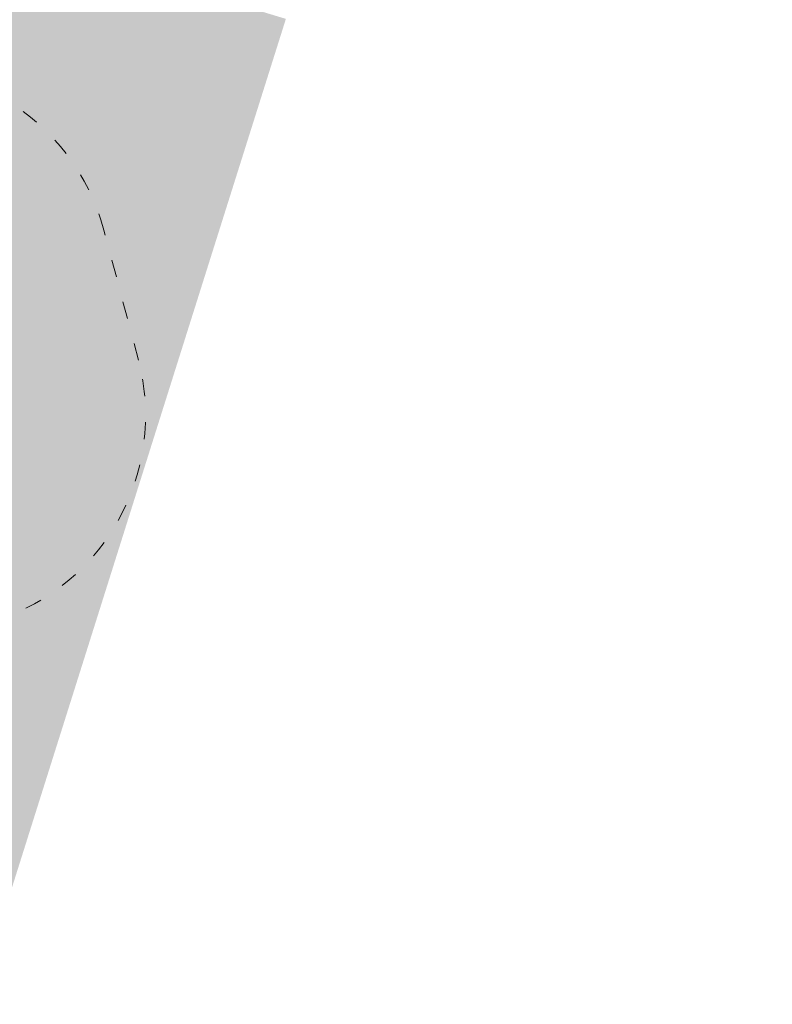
# Model space of a CAD drawing. Header units: inches. Extents: x -93 to 151, y -96 to 115.
# Tile 60 of 126: x -27.72 to -22.48, y 42.25 to 49.11. Entities that reach past the tile are written whole.
import ezdxf

# ---------------------------------------------------------------- set-up
doc = ezdxf.new("R2010")
doc.units = ezdxf.units.IN
doc.header["$MEASUREMENT"] = 0
doc.linetypes.add('ACAD_ISO03W100', pattern=[30, 12, -18])
for name, color, linetype, lineweight in [('1_mapa', 7, 'Continuous', 5), ('1_projektowane', 7, 'Continuous', 5), ('1_trawnik', 84, 'Continuous', 0), ('strefa', 7, 'ACAD_ISO03W100', 5)]:
    doc.layers.add(name, color=color, linetype=linetype, lineweight=lineweight)
picture_1 = doc.add_image_def('image1.jpg', size_in_pixel=(9921, 7015))

# ---------------------------------------------------------------- blocks, each defined once
blk = doc.blocks.new('ddd')
at = {"layer": 'strefa', "color": 0, "ltscale": 0.01}
blk.add_lwpolyline([(95.4885, 5.0969), (95.4885, 4.1606, 0.414214), (96.9885, 2.6606), (98.6704, 2.6606, 0.414214), (100.1704, 4.1606), (100.1704, 5.0969, 0.414214), (98.6704, 6.5969), (96.9885, 6.5969, 0.414214)], format="xyb", close=True, dxfattribs=at)

msp = doc.modelspace()

# ---------------------------------------------------------------- hatches: boundary and pattern name
at = {"layer": '1_trawnik'}
h = msp.add_hatch(dxfattribs=at)
h.set_pattern_fill('GRASS', color=256, scale=0.5)
h.paths.add_polyline_path([(-34.7935, 40.9898), (-29.2822, 38.2964), (-25.8682, 49.1163), (-31.7251, 50.8916), (-35.244, 41.1748)])
h.paths.add_polyline_path([(-16.1614, 46.2548), (-18.8496, 37.416), (-26.5718, 39.7883), (-29.31, 31.2721), (-25.8343, 29.4543), (-23.4102, 35.1312), (-17.2315, 32.7077), (-17.124, 32.6633), (-17.3909, 31.9261), (-11.6179, 29.8953), (-7.962, 43.991), (-11.0913, 44.8438), (-11.5145, 43.0161), (-10.0677, 42.6199), (-12.0483, 35.3862), (-17.8353, 36.9707), (-16.2508, 42.7577), (-13.3573, 41.9654), (-12.9612, 43.4122), (-11.5145, 43.0161), (-11.0913, 44.8438)])
h.paths.add_polyline_path([(-2.1532, 21.3265), (1.6432, 18.4), (-1.3289, 14.7642), (-6.1352, 16.8383)])

# ---------------------------------------------------------------- block references
at = {"layer": '1_projektowane', "rotation": 194.8518858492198}
msp.add_blockref('ddd', (64.0959, 76.1422), dxfattribs=at)

# ---------------------------------------------------------------- pictures from other files: only their frames are drawn
at = {"layer": '1_mapa'}
image = msp.add_image(picture_1, insert=(55.5372, -96.0192), size_in_units=(210.6508, 148.9483), rotation=90, dxfattribs=dict(at, fade=40))
image.dxf.flags = 7

doc.saveas('drawing.dxf')
